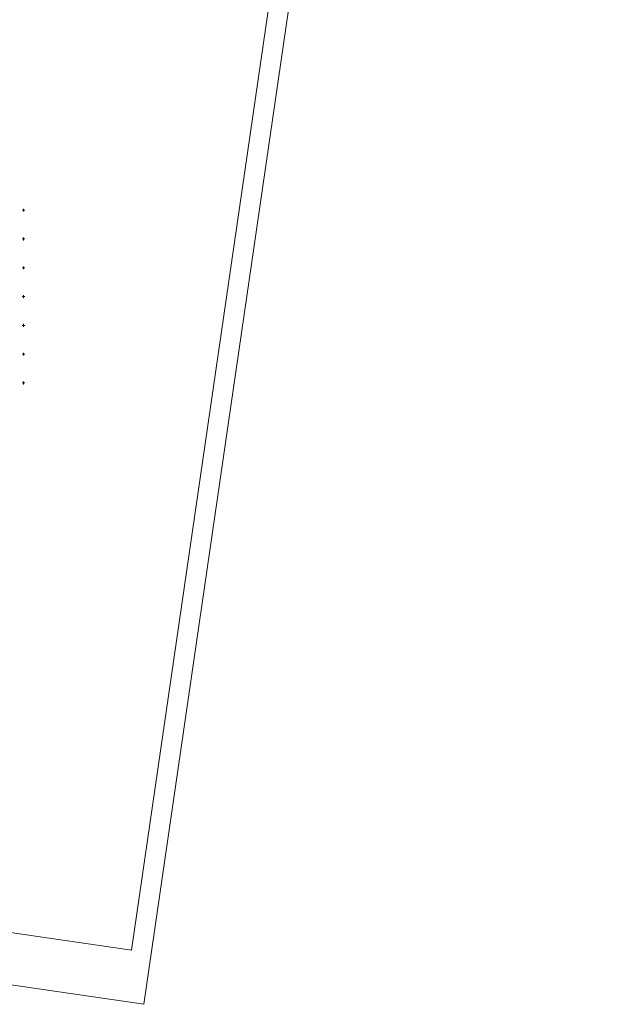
# Model space of a CAD drawing. Extents: x 6456700 to 6518119, y 5963420 to 5980059.
# Tile 97 of 256: x 6512212 to 6513216, y 5963420 to 5965130. Entities that reach past the tile are written whole.
import ezdxf

# ---------------------------------------------------------------- set-up
doc = ezdxf.new("R2010")
doc.units = 0
doc.header["$MEASUREMENT"] = 0
doc.layers.get('0').update_dxf_attribs({"color": 2, "linetype": 'CONTINUOUS', "lineweight": 5})
doc.layers.add('siatka_krzyrzy', color=7, linetype='CONTINUOUS', lineweight=18)
doc.layers.add('Z-Bez druku', color=73, linetype='CONTINUOUS', lineweight=18, plot=False)

# ---------------------------------------------------------------- blocks, each defined once
blk = doc.blocks.new('mdcp_nowa')
at = {"layer": 'siatka_krzyrzy', "linetype": 'Continuous', "lineweight": 18, "flags": 128}
for points in [[(6494950, 5981247.5), (6494950, 5981252.5)], [(6494947.5, 5981250), (6494952.5, 5981250)], [(6494950, 5981197.5), (6494950, 5981202.5)], [(6494947.5, 5981200), (6494952.5, 5981200)], [(6494947.5, 5981150), (6494952.5, 5981150)], [(6494950, 5981147.5), (6494950, 5981152.5)], [(6494947.5, 5981100), (6494952.5, 5981100)], [(6494950, 5981097.5), (6494950, 5981102.5)], [(6494947.5, 5981050), (6494952.5, 5981050)], [(6494950, 5981047.5), (6494950, 5981052.5)], [(6494947.5, 5981000), (6494952.5, 5981000)], [(6494950, 5980997.5), (6494950, 5981002.5)], [(6494947.5, 5980950), (6494952.5, 5980950)], [(6494950, 5980947.5), (6494950, 5980952.5)]]:
    blk.add_lwpolyline(points, dxfattribs=at)

msp = doc.modelspace()

# ---------------------------------------------------------------- block references
at = {"linetype": 'ByBlock'}
msp.add_blockref('mdcp_nowa', (17268.786, -16450.998), dxfattribs=at)

# ---------------------------------------------------------------- next in the draw order: linework, layer by layer
at = {"layer": 'Z-Bez druku'}
for points in [[(6510958.513, 5963633.745), (6511746.658, 5969046.667), (6513216.163, 5968832.701), (6512428.017, 5963419.779)], [(6511016.011, 5963716.322), (6511786.146, 5969005.549), (6513176.485, 5968803.109), (6512406.35, 5963513.883)]]:
    msp.add_lwpolyline(points, close=True, dxfattribs=at)

doc.saveas('drawing.dxf')
